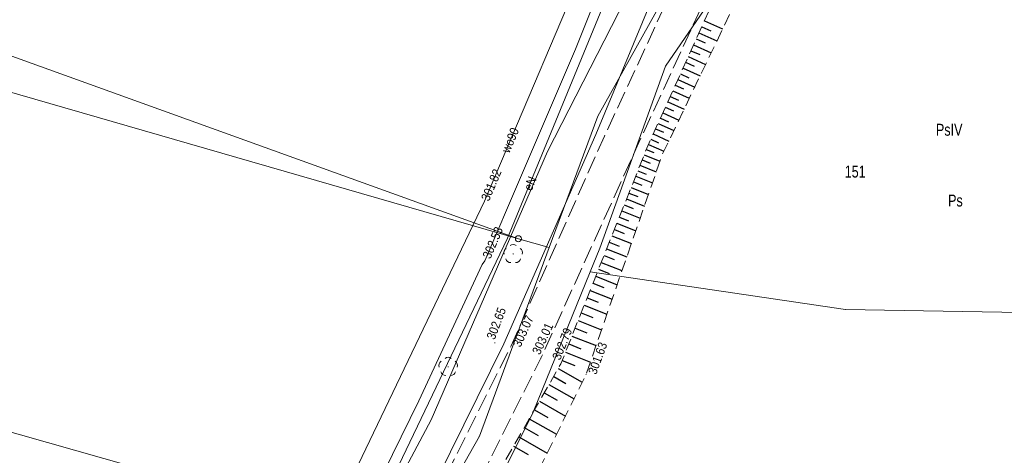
# Model space of a CAD drawing. Header units: metres. Extents: x 7423100 to 7429434, y 5527887 to 5533362.
# Tile 22 of 40: x 7427131 to 7427214, y 5531544 to 5531581. Entities that reach past the tile are written whole.
import ezdxf
from ezdxf.enums import TextEntityAlignment as Align

# ---------------------------------------------------------------- set-up
doc = ezdxf.new("R2010")
doc.units = ezdxf.units.M
doc.header["$MEASUREMENT"] = 0
for name, pattern in [('1.0_0.5', [1.5, 1, -0.5]), ('1.5_0.5', [2, 1.5, -0.5]), ('219-500', [0])]:
    doc.linetypes.add(name, pattern=pattern)
doc.layers.get('0').update_dxf_attribs({"color": 2, "linetype": 'CONTINUOUS', "lineweight": 5})
for name, color, linetype in [('000 Inne (niezydentyfikowane)', 7, 'CONTINUOUS'), ('202-punkt graniczny', 7, 'CONTINUOUS'), ('203-punkt graniczny', 7, 'CONTINUOUS'), ('209-oznaczenie konturu klasyfikacyjnego', 7, 'CONTINUOUS'), ('210-oznaczenie konturu użytku gruntowego', 7, 'CONTINUOUS'), ('211-numer działki ewidencyjnej', 7, 'CONTINUOUS'), ('217-kontur klasyfikacyjny', 7, 'CONTINUOUS'), ('218-kontur użytku gruntowego', 7, 'CONTINUOUS'), ('219-działka ewidencyjna', 7, 'CONTINUOUS'), ('drzewo liściaste', 7, 'CONTINUOUS'), ('jezdnia', 7, 'CONTINUOUS'), ('pikieta sztuczna', 7, 'CONTINUOUS'), ('pikieta sztuczna-Atr2', 7, 'CONTINUOUS'), ('przewód elektroenergetyczny podziemny', 7, 'CONTINUOUS'), ('przewód elektroenergetyczny podziemny-Atr1', 7, 'CONTINUOUS'), ('przewód gazowy', 7, 'CONTINUOUS'), ('przewód wodociągowy', 7, 'CONTINUOUS'), ('przewód wodociągowy-Atr1', 7, 'CONTINUOUS'), ('rzedna', 7, 'CONTINUOUS'), ('rzedna-Atr2', 7, 'CONTINUOUS'), ('rów przydrożny (poligon)', 7, 'CONTINUOUS'), ('skarpa nieumocniona', 7, 'CONTINUOUS')]:
    doc.layers.add(name, color=color, linetype=linetype)
doc.styles.get("Standard").update_dxf_attribs({"font": 'Working1250.shx', "width": 0.75})

# ---------------------------------------------------------------- blocks, each defined once
blk = doc.blocks.new('203')
at = {"linetype": 'Continuous', "lineweight": 0}
h = blk.add_hatch(color=0, dxfattribs=at)
edge = h.paths.add_edge_path()
edge.add_arc((0, 0), 0.045, 0, 360)
blk = doc.blocks.new('202')
at = {"color": 0, "linetype": 'Continuous', "lineweight": 0}
blk.add_circle((0, 0), 0.25, dxfattribs=at)
blk = doc.blocks.new('OP021')
at = {"linetype": 'Continuous', "lineweight": 13}
h = blk.add_hatch(color=0, dxfattribs=at)
edge = h.paths.add_edge_path()
edge.add_arc((0, 0), 0.05, 0, 360)
at = {"color": 0, "linetype": 'Continuous', "lineweight": 13}
for centre, start, end in [((-0.38, 0.124), 121.308, 202.548), ((0, 0.4), 49.272, 130.728), ((0.38, 0.124), 337.452, 58.692), ((-0.235, -0.324), 193.221, 274.871), ((0.235, -0.324), 265.129, 346.779)]:
    blk.add_arc(centre, 0.4, start, end, dxfattribs=at)
blk = doc.blocks.new('PW01')
at = {"linetype": 'Continuous', "lineweight": 13}
h = blk.add_hatch(color=0, dxfattribs=at)
edge = h.paths.add_edge_path()
edge.add_arc((0, 0), 0.045, 0, 360)

msp = doc.modelspace()

# ---------------------------------------------------------------- linework, layer by layer
at = {"layer": '000 Inne (niezydentyfikowane)', "color": 7, "linetype": 'Continuous', "lineweight": 25, "flags": 128}
for points in [[(7427188.89, 5531580.81), (7427190.42, 5531580.12)], [(7427188.66, 5531580.3), (7427189.42, 5531579.96)], [(7427188.2, 5531579.29), (7427188.95, 5531578.95)], [(7427188.43, 5531579.79), (7427189.94, 5531579.11)], [(7427187.97, 5531578.79), (7427189.46, 5531578.11)], [(7427187.53, 5531577.8), (7427188.99, 5531577.14)], [(7427187.75, 5531578.29), (7427188.49, 5531577.96)], [(7427187.09, 5531576.82), (7427188.53, 5531576.17)], [(7427187.31, 5531577.31), (7427188.03, 5531576.98)], [(7427186.65, 5531575.86), (7427188.07, 5531575.22)], [(7427186.87, 5531576.34), (7427187.58, 5531576.02)], [(7427186.44, 5531575.39), (7427187.14, 5531575.07)], [(7427186.02, 5531574.45), (7427186.71, 5531574.14)], [(7427186.23, 5531574.92), (7427187.62, 5531574.29)], [(7427185.6, 5531573.53), (7427186.28, 5531573.22)], [(7427185.81, 5531573.99), (7427187.18, 5531573.37)], [(7427185.19, 5531572.62), (7427185.86, 5531572.32)], [(7427185.39, 5531573.07), (7427186.75, 5531572.46)], [(7427184.78, 5531571.73), (7427185.45, 5531571.43)], [(7427184.99, 5531572.17), (7427186.32, 5531571.57)], [(7427184.58, 5531571.29), (7427185.9, 5531570.69)], [(7427184.19, 5531570.41), (7427185.48, 5531569.83)], [(7427184.39, 5531570.85), (7427185.04, 5531570.55)], [(7427183.83, 5531569.54), (7427185.15, 5531569.01)], [(7427184, 5531569.98), (7427184.65, 5531569.72)], [(7427183.47, 5531568.65), (7427184.84, 5531568.11)], [(7427183.65, 5531569.1), (7427184.32, 5531568.83)], [(7427183.11, 5531567.74), (7427184.52, 5531567.17)], [(7427183.29, 5531568.2), (7427183.98, 5531567.92)], [(7427182.73, 5531566.79), (7427184.18, 5531566.21)], [(7427182.92, 5531567.27), (7427183.64, 5531566.98)], [(7427182.54, 5531566.31), (7427183.28, 5531566.02)], [(7427182.14, 5531565.32), (7427182.91, 5531565.02)], [(7427182.34, 5531565.82), (7427183.84, 5531565.22)], [(7427181.74, 5531564.3), (7427182.52, 5531563.99)], [(7427181.94, 5531564.82), (7427183.49, 5531564.2)], [(7427181.53, 5531563.78), (7427183.12, 5531563.15)], [(7427181.11, 5531562.72), (7427182.75, 5531562.07)], [(7427181.32, 5531563.26), (7427182.13, 5531562.93)], [(7427180.89, 5531562.18), (7427181.72, 5531561.84)], [(7427180.45, 5531561.06), (7427181.31, 5531560.72)], [(7427180.67, 5531561.62), (7427182.36, 5531560.95)], [(7427180.22, 5531560.49), (7427181.96, 5531559.8)], [(7427179.76, 5531559.33), (7427181.55, 5531558.61)], [(7427179.99, 5531559.91), (7427180.87, 5531559.56)], [(7427179.52, 5531558.73), (7427180.43, 5531558.37)], [(7427179.28, 5531558.13), (7427181.13, 5531557.39)], [(7427178.78, 5531556.89), (7427180.69, 5531556.13)], [(7427179.03, 5531557.51), (7427179.97, 5531557.14)], [(7427178.53, 5531556.26), (7427179.5, 5531555.87)], [(7427178.28, 5531555.61), (7427180.24, 5531554.83)], [(7427178.02, 5531554.96), (7427179.01, 5531554.56)], [(7427177.48, 5531553.63), (7427178.51, 5531553.22)], [(7427177.75, 5531554.3), (7427179.78, 5531553.49)], [(7427177.21, 5531552.94), (7427179.3, 5531552.11)], [(7427176.94, 5531552.25), (7427178, 5531551.83)], [(7427176.6, 5531551.58), (7427178.62, 5531550.42)], [(7427175.82, 5531550.23), (7427177.93, 5531549.02)], [(7427176.22, 5531550.91), (7427177.25, 5531550.32)], [(7427175.42, 5531549.53), (7427176.5, 5531548.91)], [(7427175.02, 5531548.82), (7427177.21, 5531547.56)], [(7427174.6, 5531548.09), (7427175.72, 5531547.45)], [(7427174.17, 5531547.35), (7427176.46, 5531546.04)], [(7427173.74, 5531546.6), (7427174.9, 5531545.93)], [(7427173.3, 5531545.83), (7427175.67, 5531544.46)], [(7427172.85, 5531545.04), (7427174.06, 5531544.34)]]:
    msp.add_lwpolyline(points, dxfattribs=at)
at = {"layer": '217-kontur klasyfikacyjny', "color": 92, "linetype": 'Continuous', "lineweight": 18, "flags": 128}
for points in [[(7427173.25, 5531562.48), (7427071.57, 5531599.15)], [(7427071.57, 5531599.15), (7427173.25, 5531562.48)], [(7427193.71, 5531588.82), (7427185.62, 5531576.99)], [(7427179.94, 5531572.79), (7427187.52, 5531586.41)], [(7427185.62, 5531576.99), (7427180.09, 5531561.69)], [(7427175.84, 5531561.73), (7427179.94, 5531572.79)], [(7427175.84, 5531561.73), (7427173.25, 5531562.48)], [(7427173.25, 5531562.48), (7427175.84, 5531561.73)], [(7427169.97, 5531545.88), (7427175.84, 5531561.73)], [(7427180.09, 5531561.69), (7427179.28, 5531559.69)], [(7427179.28, 5531559.69), (7427174.48, 5531547.89)], [(7427200.74, 5531556.53), (7427179.28, 5531559.69)], [(7427179.28, 5531559.69), (7427200.74, 5531556.53)], [(7427217.18, 5531556.25), (7427200.74, 5531556.53)], [(7427200.74, 5531556.53), (7427217.18, 5531556.25)], [(7427174.48, 5531547.89), (7427165.66, 5531530.22)], [(7427164.7, 5531536.53), (7427169.97, 5531545.88)]]:
    msp.add_lwpolyline(points, dxfattribs=at)
at = {"layer": '218-kontur użytku gruntowego', "color": 3, "linetype": 'Continuous', "lineweight": 18, "flags": 128}
for points in [[(7427193.71, 5531588.82), (7427185.62, 5531576.99)], [(7427185.62, 5531576.99), (7427193.71, 5531588.82)], [(7427179.94, 5531572.79), (7427187.52, 5531586.41)], [(7427187.52, 5531586.41), (7427179.94, 5531572.79)], [(7427185.62, 5531576.99), (7427180.09, 5531561.69)], [(7427180.09, 5531561.69), (7427185.62, 5531576.99)], [(7427175.84, 5531561.73), (7427179.94, 5531572.79)], [(7427179.94, 5531572.79), (7427175.84, 5531561.73)], [(7427169.97, 5531545.88), (7427175.84, 5531561.73)], [(7427175.84, 5531561.73), (7427169.97, 5531545.88)], [(7427180.09, 5531561.69), (7427179.28, 5531559.69)], [(7427179.28, 5531559.69), (7427180.09, 5531561.69)], [(7427174.48, 5531547.89), (7427179.28, 5531559.69)], [(7427179.28, 5531559.69), (7427174.48, 5531547.89)], [(7427179.28, 5531559.69), (7427200.74, 5531556.53)], [(7427200.74, 5531556.53), (7427179.28, 5531559.69)], [(7427200.74, 5531556.53), (7427217.18, 5531556.25)], [(7427217.18, 5531556.25), (7427200.74, 5531556.53)], [(7427165.66, 5531530.22), (7427174.48, 5531547.89)], [(7427174.48, 5531547.89), (7427165.66, 5531530.22)], [(7427164.7, 5531536.53), (7427169.97, 5531545.88)], [(7427169.97, 5531545.88), (7427164.7, 5531536.53)]]:
    msp.add_lwpolyline(points, dxfattribs=at)
at = {"layer": '219-działka ewidencyjna', "color": 7, "linetype": '219-500', "lineweight": 18, "flags": 128}
for points in [[(7427069.51, 5531592.46), (7427173.25, 5531562.48)], [(7427193.71, 5531588.82), (7427185.62, 5531576.99)], [(7427179.94, 5531572.79), (7427187.52, 5531586.41)], [(7427185.62, 5531576.99), (7427180.09, 5531561.69)], [(7427175.84, 5531561.73), (7427179.94, 5531572.79)], [(7427062.49, 5531565.55), (7427161.29, 5531537.49)], [(7427175.84, 5531561.73), (7427173.25, 5531562.48)], [(7427169.97, 5531545.88), (7427175.84, 5531561.73)], [(7427180.09, 5531561.69), (7427179.28, 5531559.69)], [(7427179.28, 5531559.69), (7427174.48, 5531547.89)], [(7427179.28, 5531559.69), (7427200.74, 5531556.53)], [(7427200.74, 5531556.53), (7427217.18, 5531556.25)], [(7427174.48, 5531547.89), (7427165.66, 5531530.22)], [(7427164.7, 5531536.53), (7427169.97, 5531545.88)]]:
    msp.add_lwpolyline(points, dxfattribs=at)
at = {"layer": 'jezdnia', "color": 7, "linetype": '1.5_0.5', "lineweight": 18, "flags": 128}
msp.add_lwpolyline([(7427308.46, 5531660.6), (7427305.81, 5531657.73), (7427302.93, 5531656.31), (7427299.71, 5531655.52), (7427296.34, 5531655.69), (7427293.05, 5531656.35), (7427290.31, 5531657.56), (7427287.69, 5531658.96), (7427284, 5531661.29), (7427279.96, 5531664.33), (7427269.3, 5531673.32), (7427265.41, 5531676.44), (7427260.71, 5531679.7), (7427255.07, 5531681.64), (7427251.2, 5531682.23), (7427249.64, 5531682.09), (7427244.51, 5531681.38), (7427239.63, 5531679.94), (7427233.86, 5531677.38), (7427228.53, 5531674.32), (7427221.66, 5531668.88), (7427217.2, 5531665.35), (7427212.13, 5531659.94), (7427209.28, 5531655.52), (7427206.34, 5531649.12), (7427205.61, 5531647.19), (7427204.61, 5531643.99), (7427204.52, 5531643.2), (7427203.06, 5531635.76), (7427200.8, 5531624.91), (7427199.89, 5531621.07), (7427198.94, 5531617.57), (7427197.98, 5531613.93), (7427196.92, 5531610.17), (7427195.99, 5531607.16), (7427194.93, 5531603.97), (7427194.44, 5531602.83), (7427194.18, 5531602.09), (7427192.76, 5531598.41), (7427187.78, 5531586.91), (7427187.44, 5531586.39), (7427185.94, 5531582.9), (7427180.49, 5531571.11), (7427172.64, 5531553.48), (7427162.39, 5531533.03), (7427157.36, 5531524.38), (7427152.88, 5531516.83), (7427150.15, 5531512.08), (7427147.32, 5531507.03), (7427145.14, 5531502.96), (7427142.63, 5531497.97), (7427140.66, 5531494.08), (7427136.49, 5531485.27), (7427134.2, 5531480.75), (7427130.56, 5531481.5), (7427128.14, 5531481.2), (7427126, 5531476.17), (7427127.51, 5531474.28), (7427128.64, 5531473.55), (7427129.42, 5531472.77), (7427129.92, 5531472.07), (7427130.14, 5531471.38), (7427127.97, 5531466.05), (7427126.21, 5531461.6), (7427124.05, 5531456.42), (7427121.96, 5531451.3), (7427119.93, 5531446.59), (7427115.33, 5531435.8), (7427113.28, 5531431.28), (7427110.58, 5531425.67), (7427108.37, 5531421.14), (7427107.45, 5531419.5), (7427105.8, 5531416.31), (7427103.7, 5531412.43), (7427101.5, 5531408.62), (7427097.66, 5531401.8), (7427096.13, 5531398.9), (7427094.93, 5531396.6), (7427092.97, 5531392.54), (7427089.43, 5531384.88), (7427084.23, 5531373.43), (7427076.28, 5531355.82), (7427070.21, 5531343.5), (7427069.04, 5531341.47), (7427067.17, 5531339.72), (7427063.14, 5531338.16), (7427057.49, 5531338.47), (7427053.68, 5531340.22), (7427048.22, 5531342.47), (7427036.6, 5531348.35), (7427028.49, 5531352.44), (7427025.25, 5531353.92), (7427020.75, 5531355.96), (7427017.88, 5531357.17), (7427015.72, 5531358.1), (7427013.84, 5531358.88), (7427007.22, 5531361.47), (7427001.57, 5531363.55), (7427000.1, 5531364.08), (7426991.21, 5531366.79), (7426984.05, 5531369.03), (7426983, 5531369.38), (7426978.59, 5531371.18), (7426978.01, 5531371.36), (7426976.18, 5531372.48), (7426975.47, 5531372.88), (7426974.41, 5531373.7), (7426972.59, 5531375.63), (7426971.24, 5531378.66), (7426971.39, 5531383.67), (7426972.46, 5531388.05), (7426968.16, 5531383.93), (7426964.82, 5531381.84), (7426962.06, 5531380.9), (7426965.41, 5531378.95), (7426967.9, 5531376.19), (7426968.43, 5531375.45), (7426971.95, 5531371.57), (7426972.57, 5531370.82), (7426973.78, 5531370.41), (7426975.16, 5531369.51), (7426976.86, 5531368.75), (7426979.57, 5531367.58), (7426981.78, 5531366.8), (7426983.19, 5531366.27), (7426988.05, 5531364.76), (7426993.22, 5531362.92), (7426994.19, 5531362.95), (7426996.24, 5531362.29), (7426999.27, 5531361.38), (7427008.56, 5531357.95), (7427014.54, 5531355.6), (7427016.75, 5531354.75), (7427017.66, 5531354.48), (7427024.16, 5531351.44), (7427027.29, 5531349.82), (7427047.27, 5531339.81), (7427052.42, 5531337.41), (7427059.33, 5531334.09), (7427060.78, 5531332.65), (7427066.98, 5531332.41), (7427067.36, 5531334.25), (7427068.54, 5531336.29), (7427070.85, 5531339.16), (7427072.56, 5531341.83), (7427078.96, 5531354.77), (7427080.17, 5531357.72), (7427083.88, 5531365.68), (7427084.83, 5531365.65), (7427085.49, 5531367.25), (7427084.74, 5531367.59), (7427086.78, 5531372.46), (7427091.58, 5531382.95), (7427096.17, 5531392.82), (7427097.61, 5531395.73), (7427098.93, 5531398.28), (7427101.04, 5531402.2), (7427103.16, 5531405.83), (7427104.96, 5531409.1), (7427107.84, 5531414.34), (7427110.24, 5531418.77), (7427112.27, 5531422.76), (7427114.22, 5531426.9), (7427115.87, 5531430.34), (7427118.9, 5531436.92), (7427122.23, 5531444.66), (7427123.9, 5531448.81), (7427126.06, 5531454.05), (7427128.34, 5531459.68), (7427131.51, 5531467.17), (7427134.72, 5531474.84), (7427137.6, 5531481.44), (7427140.37, 5531487.35), (7427143.24, 5531493.32), (7427145.27, 5531497.19), (7427147.92, 5531502.21), (7427151.38, 5531508.48), (7427154.9, 5531514.85), (7427160.26, 5531524), (7427164.47, 5531531.2), (7427175.14, 5531552.44), (7427183.24, 5531570.25), (7427190.06, 5531585.05), (7427192.19, 5531589.83), (7427195.24, 5531597.15), (7427196.6, 5531600.35), (7427197.49, 5531602.72), (7427198.5, 5531605.8), (7427200.52, 5531612.4), (7427201.66, 5531616.49), (7427202.47, 5531619.63), (7427203.46, 5531623.87), (7427204.96, 5531630.81), (7427205.59, 5531634.15), (7427206.39, 5531638.2), (7427207.14, 5531641.77), (7427207.73, 5531644.09), (7427209.75, 5531649.89), (7427212.14, 5531655), (7427215.28, 5531659.5), (7427219.51, 5531663.85), (7427223.35, 5531667.16), (7427226.58, 5531669.64), (7427230.9, 5531672.83), (7427235.96, 5531675.6), (7427241.95, 5531677.81), (7427246.95, 5531679.04), (7427250.9, 5531679.41), (7427254.02, 5531679.12), (7427257.74, 5531678.05), (7427261.75, 5531675.74), (7427268.82, 5531670.12), (7427275.34, 5531664.55), (7427280.67, 5531660.15), (7427286.16, 5531656.53), (7427291.7, 5531653.7), (7427297.22, 5531652.08), (7427301.86, 5531651.95), (7427307.18, 5531653.28), (7427310.17, 5531656.96), (7427311.78, 5531661.05), (7427314.19, 5531667.2), (7427322.25, 5531690.19), (7427336.63, 5531732.23), (7427342.29, 5531749.99), (7427344.96, 5531758.25), (7427347.88, 5531766.63), (7427357.66, 5531792.78), (7427362.71, 5531805.75), (7427359.73, 5531805.92), (7427355.16, 5531794.07), (7427353.4, 5531789.57), (7427350.1, 5531781.01), (7427345.43, 5531768.03), (7427339.13, 5531749.25), (7427332.38, 5531728.45), (7427328.43, 5531716.76), (7427319.66, 5531691.02), (7427311.45, 5531667.98)], close=True, dxfattribs=at)
at = {"layer": 'przewód elektroenergetyczny podziemny', "color": 1, "linetype": 'Continuous', "lineweight": 18, "flags": 128}
msp.add_lwpolyline([(7427183.22, 5531588.98), (7427183.22, 5531588.96), (7427172.34, 5531562.52), (7427158.13, 5531532.84), (7427167.01, 5531528.45), (7427167.11, 5531528.19)], dxfattribs=at)
at = {"layer": 'przewód gazowy', "color": 52, "linetype": 'Continuous', "lineweight": 18, "flags": 128}
msp.add_lwpolyline([(7427127.11, 5531606.2), (7427143.41, 5531601.69), (7427154.45, 5531598.37), (7427168.45, 5531594.39), (7427180.82, 5531590.71), (7427182.22, 5531590.38), (7427182.34, 5531590.31), (7427182.42, 5531590.19), (7427182.57, 5531589.72), (7427178.06, 5531578.42), (7427173.43, 5531567.62), (7427170.44, 5531560.63), (7427170.2, 5531560.32), (7427164.88, 5531548.86), (7427156.73, 5531532.22)], dxfattribs=at)
at = {"layer": 'przewód wodociągowy', "color": 5, "linetype": 'Continuous', "lineweight": 18, "flags": 128}
msp.add_lwpolyline([(7427162.93, 5531521.65), (7427164.2, 5531524.01), (7427154, 5531531.43), (7427170.39, 5531565.65), (7427180.08, 5531588.41), (7427186.1, 5531603.33), (7427191.95, 5531622.79), (7427196.66, 5531638.69), (7427198.5, 5531644.79), (7427204.55, 5531663.95), (7427206.74, 5531663.09), (7427207.35, 5531662.94)], dxfattribs=at)
at = {"layer": 'rów przydrożny (poligon)', "color": 7, "linetype": 'Continuous', "lineweight": 18, "flags": 128}
msp.add_lwpolyline([(7427151.74, 5531520.57), (7427152.67, 5531519.75), (7427153.78, 5531519.44), (7427161.93, 5531533.2), (7427172.04, 5531553.65), (7427179.76, 5531571.24), (7427185.19, 5531584.36), (7427184.57, 5531584.92), (7427183.45, 5531584.99), (7427175.7, 5531569.8), (7427165.93, 5531547.24)], close=True, dxfattribs=at)
at = {"layer": 'skarpa nieumocniona', "color": 7, "linetype": '1.0_0.5', "lineweight": 18, "flags": 128}
msp.add_lwpolyline([(7427153.79, 5531503.44), (7427156.68, 5531508.62), (7427163.01, 5531520.01), (7427168.07, 5531529.07), (7427178.94, 5531551.07), (7427185.32, 5531569.49), (7427192.32, 5531584.07), (7427190.58, 5531584.55), (7427184.04, 5531570.08), (7427176.82, 5531551.96), (7427164.77, 5531530.98), (7427161.49, 5531523.41), (7427156.02, 5531514.18), (7427151.96, 5531506.99)], close=True, dxfattribs=at)
msp.add_lwpolyline([(7427153.79, 5531503.44), (7427156.68, 5531508.62), (7427163.01, 5531520.01), (7427168.07, 5531529.07), (7427178.94, 5531551.07), (7427185.32, 5531569.49), (7427192.32, 5531584.07), (7427190.58, 5531584.55), (7427184.04, 5531570.08), (7427176.82, 5531551.96), (7427164.77, 5531530.98), (7427161.49, 5531523.41), (7427156.02, 5531514.18), (7427151.96, 5531506.99)], close=True, dxfattribs=at)

# ---------------------------------------------------------------- block references
at = {"layer": '202-punkt graniczny', "color": 7, "linetype": 'Continuous', "lineweight": 18}
msp.add_blockref('202', (7427173.25, 5531562.48), dxfattribs=at)
at = {"layer": '203-punkt graniczny', "color": 7, "linetype": 'Continuous', "lineweight": 18}
for p in [(7427185.62, 5531576.99), (7427179.94, 5531572.79), (7427175.84, 5531561.73), (7427180.09, 5531561.69), (7427179.28, 5531559.69), (7427200.74, 5531556.53), (7427174.48, 5531547.89), (7427169.97, 5531545.88)]:
    msp.add_blockref('203', p, dxfattribs=at)
at = {"layer": 'drzewo liściaste', "color": 94, "linetype": 'Continuous', "lineweight": 18}
for p in [(7427172.81, 5531561.2), (7427167.35, 5531551.71)]:
    msp.add_blockref('OP021', p, dxfattribs=at)
at = {"layer": 'pikieta sztuczna', "color": 7, "linetype": 'Continuous', "lineweight": 13}
for p in [(7427171.27, 5531553.73), (7427172.64, 5531553.48), (7427175.14, 5531552.44), (7427176.82, 5531551.96), (7427178.94, 5531551.07)]:
    msp.add_blockref('PW01', p, dxfattribs=at)
at = {"layer": 'rzedna', "color": 5, "linetype": 'Continuous', "lineweight": 18}
msp.add_blockref('PW01', (7427170.39, 5531565.65), dxfattribs=at)
at = {"layer": 'rzedna', "color": 52, "linetype": 'Continuous', "lineweight": 18}
msp.add_blockref('PW01', (7427170.44, 5531560.63), dxfattribs=at)

# ---------------------------------------------------------------- texts
at = {"layer": '209-oznaczenie konturu klasyfikacyjnego', "color": 3, "linetype": 'Continuous', "lineweight": 18, "width": 0.79}
msp.add_text('PsIV', height=1, dxfattribs=at).set_placement((7427208.35, 5531571.14))
at = {"layer": '210-oznaczenie konturu użytku gruntowego', "color": 3, "linetype": 'Continuous', "lineweight": 18, "width": 0.79}
msp.add_text('Ps', height=1, dxfattribs=at).set_placement((7427209.37, 5531565.19))
at = {"layer": '211-numer działki ewidencyjnej', "color": 7, "linetype": 'Continuous', "lineweight": 18, "width": 0.79}
msp.add_text('151', height=1, dxfattribs=at).set_placement((7427200.68, 5531567.62))
at = {"layer": 'pikieta sztuczna-Atr2', "color": 7, "width": 0.9}
for s, rotation, p in [('302.65', 69.13, (7427171.25, 5531553.94)), ('303.07', 65.467, (7427173.42, 5531553.3)), ('303.01', 65.104, (7427175.05, 5531552.67)), ('302.79', 67.919, (7427176.76, 5531552.22)), ('301.63', 69.924, (7427179.79, 5531551.01))]:
    msp.add_text(s, height=0.75, rotation=rotation, dxfattribs=at).set_placement(p)
at = {"layer": 'przewód elektroenergetyczny podziemny-Atr1', "color": 1, "width": 0.9}
msp.add_text('eN', height=0.75, rotation=67.633, dxfattribs=at).set_placement((7427174.02, 5531566.59), align=Align.MIDDLE_LEFT)
at = {"layer": 'przewód wodociągowy-Atr1', "color": 5, "width": 0.9}
msp.add_text('wo90', height=0.75, rotation=66.938, dxfattribs=at).set_placement((7427172.14, 5531569.77), align=Align.MIDDLE_LEFT)
at = {"layer": 'rzedna-Atr2', "color": 5, "width": 0.9}
msp.add_text('301.82', height=0.75, rotation=66.938, dxfattribs=at).set_placement((7427170.43, 5531565.73), align=Align.MIDDLE_LEFT)
at = {"layer": 'rzedna-Atr2', "color": 40, "width": 0.9}
msp.add_text('302.53', height=0.75, rotation=66.841, dxfattribs=at).set_placement((7427170.55, 5531560.88), align=Align.MIDDLE_LEFT)

doc.saveas('drawing.dxf')
